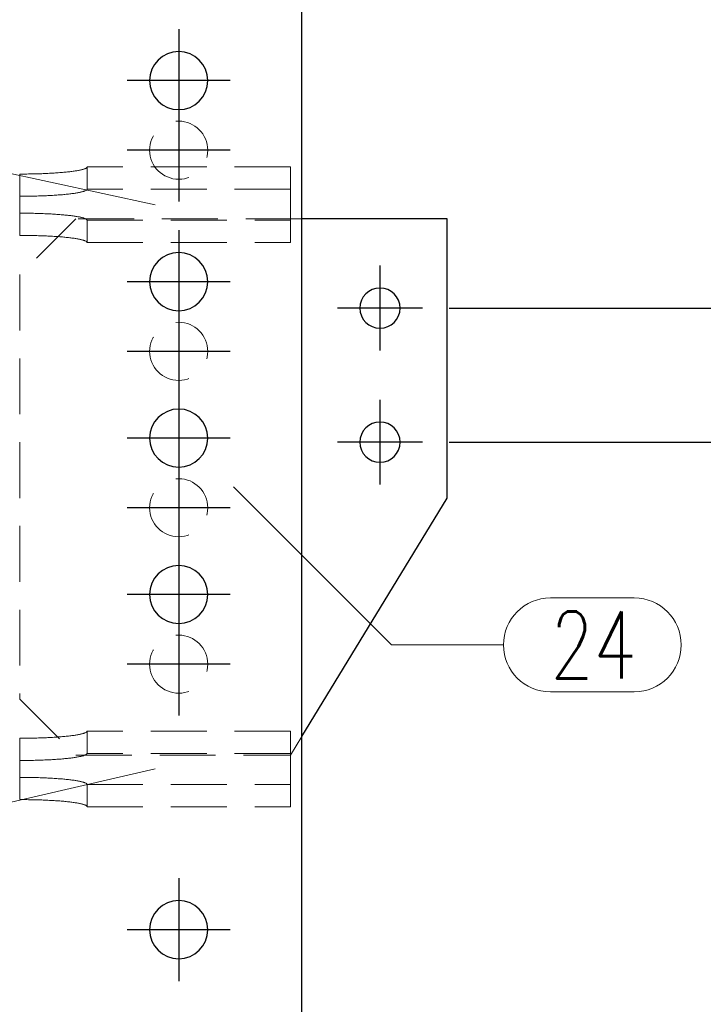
# Model space of a CAD drawing. Header units: millimetres. Extents: x 2097 to 3301, y 14853 to 15503.
# Tile 89 of 97: x 2876 to 2907, y 15408 to 15452. Entities that reach past the tile are written whole.
import ezdxf

# ---------------------------------------------------------------- set-up
doc = ezdxf.new("R2010")
doc.units = ezdxf.units.MM
doc.header["$LTSCALE"] = 10
doc.linetypes.add('HIDDEN', pattern=[0.375, 0.25, -0.125])
doc.linetypes.add('MITTE', pattern=[2, 1.25, -0.25, 0.25, -0.25])
doc.layers.get('Defpoints').update_dxf_attribs({"color": 1})
for name, color, linetype, lineweight in [('PS_DIM', 4, 'Continuous', 13), ('PS_Hidden', 2, 'HIDDEN', 9), ('PS_Pos', 1, 'Continuous', 15), ('PS_SOLID', 7, 'Continuous', 30)]:
    doc.layers.add(name, color=color, linetype=linetype, lineweight=lineweight)
doc.layers.add('PS_MID', color=5, linetype='MITTE')
doc.layers.add('PS_SHAPE', color=3, linetype='Continuous')
doc.styles.add('simplex', font='simplex.shx', dxfattribs={"width": 0.75})
doc.dimstyles.new('1_10_GŁ_DS1-LS10', dxfattribs={"dimtxt": 2, "dimasz": 2, "dimexe": 2, "dimexo": 5, "dimgap": 1, "dimtad": 1, "dimjust": 4, "dimdec": 0, "dimlfac": 10, "dimtxsty": 'simplex', "dimblk1": 'NONE', "dimsah": 1, "dimcen": 2, "dimclrd": 256, "dimclre": 256, "dimclrt": 3, "dimadec": 1, "dimazin": 0, "dimtfac": 1, "dimtdec": 0, "dimtmove": 2, "dimatfit": 3, "dimfxl": 1, "dimarcsym": 0})

# ---------------------------------------------------------------- blocks, each defined once
blk = doc.blocks.new('*D1438')
at = {"layer": 'Defpoints', "color": 0, "transparency": 16777216}
for p in [(2890.231, 15433.044), (2913.027, 15433.044), (2888.631, 15223.911)]:
    blk.add_point(p, dxfattribs=at)
at = {"layer": 'PS_DIM', "lineweight": -2, "transparency": 16777216}
for p, q in [((2895.231, 15433.044), (2915.027, 15433.044)), ((2913.027, 15223.911), (2913.027, 15431.044)), ((2893.631, 15223.911), (2915.027, 15223.911))]:
    blk.add_line(p, q, dxfattribs=at)
at = {"layer": 'PS_DIM', "transparency": 16777216}
blk.add_solid([(2912.694, 15431.044), (2913.361, 15431.044), (2913.027, 15433.044)], dxfattribs=at)
at = {"layer": 'PS_DIM', "color": 3, "transparency": 16777216, "insert": (2909.365, 15435.064), "char_height": 2, "attachment_point": 5, "rotation": 0.0573, "style": 'simplex'}
blk.add_mtext('6470', dxfattribs=at)
blk = doc.blocks.new('_None')
blk = doc.blocks.new('*D1439')
at = {"layer": 'Defpoints', "color": 0, "transparency": 16777216}
for p in [(2890.231, 15439.044), (2913.027, 15439.044), (2888.631, 15223.911)]:
    blk.add_point(p, dxfattribs=at)
at = {"layer": 'PS_DIM', "lineweight": -2, "transparency": 16777216}
for p, q in [((2895.231, 15439.044), (2915.027, 15439.044)), ((2913.027, 15223.911), (2913.027, 15437.044)), ((2893.631, 15223.911), (2915.027, 15223.911))]:
    blk.add_line(p, q, dxfattribs=at)
at = {"layer": 'PS_DIM', "transparency": 16777216}
blk.add_solid([(2912.694, 15437.044), (2913.361, 15437.044), (2913.027, 15439.044)], dxfattribs=at)
at = {"layer": 'PS_DIM', "color": 3, "transparency": 16777216, "insert": (2909.365, 15441.064), "char_height": 2, "attachment_point": 5, "rotation": 0.0573, "style": 'simplex'}
blk.add_mtext('6530', dxfattribs=at)
blk = doc.blocks.new('*D1440')
at = {"layer": 'Defpoints', "color": 0, "transparency": 16777216}
for p in [(2879.09, 15456.044), (2913.027, 15456.044), (2888.631, 15223.911)]:
    blk.add_point(p, dxfattribs=at)
at = {"layer": 'PS_DIM', "lineweight": -2, "transparency": 16777216}
for p, q in [((2884.09, 15456.044), (2915.027, 15456.044)), ((2913.027, 15223.911), (2913.027, 15454.044)), ((2893.631, 15223.911), (2915.027, 15223.911))]:
    blk.add_line(p, q, dxfattribs=at)
at = {"layer": 'PS_DIM', "transparency": 16777216}
blk.add_solid([(2912.694, 15454.044), (2913.361, 15454.044), (2913.027, 15456.044)], dxfattribs=at)
at = {"layer": 'PS_DIM', "color": 3, "transparency": 16777216, "insert": (2909.365, 15458.064), "char_height": 2, "attachment_point": 5, "rotation": 0.0573, "style": 'simplex'}
blk.add_mtext('6700', dxfattribs=at)
blk = doc.blocks.new('*X566')
at = {"layer": 'PS_Hidden', "color": 2, "linetype": 'HIDDEN'}
for p, q in [((3077.927, 15445.116), (3077.986, 15445.121)), ((3077.986, 15445.121), (3078.043, 15445.126)), ((3078.043, 15445.126), (3078.098, 15445.132)), ((3078.098, 15445.132), (3078.153, 15445.137)), ((3078.153, 15445.137), (3078.206, 15445.143)), ((3078.206, 15445.143), (3078.257, 15445.149)), ((3078.257, 15445.149), (3078.308, 15445.155)), ((3078.308, 15445.155), (3078.357, 15445.161)), ((3078.357, 15445.161), (3078.404, 15445.168)), ((3078.404, 15445.168), (3078.45, 15445.174)), ((3078.45, 15445.174), (3078.494, 15445.181)), ((3078.494, 15445.181), (3078.536, 15445.187)), ((3078.536, 15445.187), (3078.577, 15445.194)), ((3078.577, 15445.194), (3078.617, 15445.201)), ((3078.617, 15445.201), (3078.654, 15445.208)), ((3078.654, 15445.208), (3078.691, 15445.215)), ((3078.691, 15445.215), (3078.725, 15445.222)), ((3078.725, 15445.222), (3078.757, 15445.23)), ((3078.757, 15445.23), (3078.788, 15445.237)), ((3078.788, 15445.237), (3078.817, 15445.244)), ((3078.817, 15445.244), (3078.845, 15445.252)), ((3078.845, 15445.252), (3078.87, 15445.26)), ((3078.87, 15445.26), (3078.894, 15445.267)), ((3078.894, 15445.267), (3078.916, 15445.275)), ((3078.916, 15445.275), (3078.936, 15445.283)), ((3078.936, 15445.283), (3078.954, 15445.291)), ((3078.954, 15445.291), (3078.97, 15445.298)), ((3078.97, 15445.298), (3078.984, 15445.306)), ((3078.984, 15445.306), (3078.997, 15445.314)), ((3078.997, 15445.314), (3079.007, 15445.322)), ((3079.007, 15445.322), (3079.016, 15445.33)), ((3079.016, 15445.33), (3079.023, 15445.338)), ((3079.023, 15445.338), (3079.028, 15445.346)), ((3079.028, 15445.346), (3079.03, 15445.354)), ((3079.03, 15445.354), (3079.031, 15445.363)), ((3088.131, 15445.363), (3079.031, 15445.363)), ((3079.031, 15445.363), (3079.031, 15445.363)), ((3079.031, 15445.363), (3079.031, 15444.368)), ((3088.131, 15444.368), (3088.131, 15445.363)), ((3076.031, 15444.05), (3076.031, 15445.044)), ((3076.031, 15445.044), (3076.107, 15445.044)), ((3076.107, 15445.044), (3076.183, 15445.045)), ((3076.183, 15445.045), (3076.259, 15445.045)), ((3076.259, 15445.045), (3076.335, 15445.046)), ((3076.335, 15445.046), (3076.41, 15445.047)), ((3076.41, 15445.047), (3076.486, 15445.048)), ((3076.486, 15445.048), (3076.561, 15445.049)), ((3076.561, 15445.049), (3076.635, 15445.051)), ((3076.635, 15445.051), (3076.71, 15445.052)), ((3076.71, 15445.052), (3076.783, 15445.054)), ((3076.783, 15445.054), (3076.857, 15445.056)), ((3076.857, 15445.056), (3076.93, 15445.059)), ((3076.93, 15445.059), (3077.002, 15445.061)), ((3077.002, 15445.061), (3077.073, 15445.064)), ((3077.073, 15445.064), (3077.144, 15445.067)), ((3077.144, 15445.067), (3077.215, 15445.07)), ((3077.215, 15445.07), (3077.284, 15445.073)), ((3077.284, 15445.073), (3077.353, 15445.077)), ((3077.353, 15445.077), (3077.42, 15445.08)), ((3077.42, 15445.08), (3077.487, 15445.084)), ((3077.487, 15445.084), (3077.553, 15445.088)), ((3077.553, 15445.088), (3077.618, 15445.092)), ((3077.618, 15445.092), (3077.682, 15445.097)), ((3077.682, 15445.097), (3077.745, 15445.101)), ((3077.745, 15445.101), (3077.807, 15445.106)), ((3077.807, 15445.106), (3077.868, 15445.111)), ((3077.868, 15445.111), (3077.927, 15445.116)), ((3078.788, 15444.243), (3078.757, 15444.235)), ((3078.817, 15444.25), (3078.788, 15444.243)), ((3078.845, 15444.258), (3078.817, 15444.25)), ((3078.87, 15444.265), (3078.845, 15444.258)), ((3078.894, 15444.273), (3078.87, 15444.265)), ((3078.916, 15444.281), (3078.894, 15444.273)), ((3078.936, 15444.288), (3078.916, 15444.281)), ((3078.954, 15444.296), (3078.936, 15444.288)), ((3078.97, 15444.304), (3078.954, 15444.296)), ((3078.984, 15444.312), (3078.97, 15444.304)), ((3078.997, 15444.32), (3078.984, 15444.312)), ((3079.007, 15444.328), (3078.997, 15444.32)), ((3079.016, 15444.336), (3079.007, 15444.328)), ((3079.023, 15444.344), (3079.016, 15444.336)), ((3079.028, 15444.352), (3079.023, 15444.344)), ((3079.03, 15444.36), (3079.028, 15444.352)), ((3079.031, 15444.368), (3079.03, 15444.36)), ((3088.131, 15444.368), (3079.031, 15444.368)), ((3088.131, 15441.98), (3088.131, 15444.368)), ((3076.031, 15444.05), (3076.031, 15442.299)), ((3076.107, 15444.05), (3076.031, 15444.05)), ((3076.031, 15444.05), (3076.031, 15444.05)), ((3076.183, 15444.05), (3076.107, 15444.05)), ((3076.259, 15444.051), (3076.183, 15444.05)), ((3076.335, 15444.051), (3076.259, 15444.051)), ((3076.41, 15444.052), (3076.335, 15444.051)), ((3076.486, 15444.053), (3076.41, 15444.052)), ((3076.561, 15444.055), (3076.486, 15444.053)), ((3076.635, 15444.056), (3076.561, 15444.055)), ((3076.71, 15444.058), (3076.635, 15444.056)), ((3076.783, 15444.06), (3076.71, 15444.058)), ((3076.857, 15444.062), (3076.783, 15444.06)), ((3076.93, 15444.064), (3076.857, 15444.062)), ((3077.002, 15444.067), (3076.93, 15444.064)), ((3077.073, 15444.07), (3077.002, 15444.067)), ((3077.144, 15444.072), (3077.073, 15444.07)), ((3077.215, 15444.076), (3077.144, 15444.072)), ((3077.284, 15444.079), (3077.215, 15444.076)), ((3077.353, 15444.082), (3077.284, 15444.079)), ((3077.42, 15444.086), (3077.353, 15444.082)), ((3077.487, 15444.09), (3077.42, 15444.086)), ((3077.553, 15444.094), (3077.487, 15444.09)), ((3077.618, 15444.098), (3077.553, 15444.094)), ((3077.682, 15444.102), (3077.618, 15444.098)), ((3077.745, 15444.107), (3077.682, 15444.102)), ((3077.807, 15444.112), (3077.745, 15444.107)), ((3077.868, 15444.116), (3077.807, 15444.112)), ((3077.927, 15444.121), (3077.868, 15444.116)), ((3077.986, 15444.127), (3077.927, 15444.121)), ((3078.043, 15444.132), (3077.986, 15444.127)), ((3078.098, 15444.137), (3078.043, 15444.132)), ((3078.153, 15444.143), (3078.098, 15444.137)), ((3078.206, 15444.149), (3078.153, 15444.143)), ((3078.257, 15444.155), (3078.206, 15444.149)), ((3078.308, 15444.161), (3078.257, 15444.155)), ((3078.357, 15444.167), (3078.308, 15444.161)), ((3078.404, 15444.173), (3078.357, 15444.167)), ((3078.45, 15444.18), (3078.404, 15444.173)), ((3078.494, 15444.186), (3078.45, 15444.18)), ((3078.536, 15444.193), (3078.494, 15444.186)), ((3078.577, 15444.2), (3078.536, 15444.193)), ((3078.617, 15444.207), (3078.577, 15444.2)), ((3078.654, 15444.214), (3078.617, 15444.207)), ((3078.691, 15444.221), (3078.654, 15444.214)), ((3078.725, 15444.228), (3078.691, 15444.221)), ((3078.757, 15444.235), (3078.725, 15444.228)), ((3076.107, 15443.293), (3076.031, 15443.293)), ((3076.031, 15443.293), (3076.031, 15443.293)), ((3078.531, 15443.044), (3076.031, 15440.544)), ((3076.183, 15443.293), (3076.107, 15443.293)), ((3076.259, 15443.292), (3076.183, 15443.293)), ((3076.335, 15443.291), (3076.259, 15443.292)), ((3076.41, 15443.291), (3076.335, 15443.291)), ((3076.486, 15443.289), (3076.41, 15443.291)), ((3076.561, 15443.288), (3076.486, 15443.289)), ((3076.635, 15443.287), (3076.561, 15443.288)), ((3076.71, 15443.285), (3076.635, 15443.287)), ((3076.783, 15443.283), (3076.71, 15443.285)), ((3076.857, 15443.281), (3076.783, 15443.283)), ((3076.93, 15443.278), (3076.857, 15443.281)), ((3077.002, 15443.276), (3076.93, 15443.278)), ((3077.073, 15443.273), (3077.002, 15443.276)), ((3077.144, 15443.27), (3077.073, 15443.273)), ((3077.215, 15443.267), (3077.144, 15443.27)), ((3077.284, 15443.264), (3077.215, 15443.267)), ((3077.353, 15443.261), (3077.284, 15443.264)), ((3077.42, 15443.257), (3077.353, 15443.261)), ((3077.487, 15443.253), (3077.42, 15443.257)), ((3077.553, 15443.249), (3077.487, 15443.253)), ((3077.618, 15443.245), (3077.553, 15443.249)), ((3077.682, 15443.241), (3077.618, 15443.245)), ((3077.745, 15443.236), (3077.682, 15443.241)), ((3077.807, 15443.231), (3077.745, 15443.236)), ((3077.868, 15443.226), (3077.807, 15443.231)), ((3077.927, 15443.221), (3077.868, 15443.226)), ((3077.986, 15443.216), (3077.927, 15443.221)), ((3078.043, 15443.211), (3077.986, 15443.216)), ((3078.098, 15443.205), (3078.043, 15443.211)), ((3078.153, 15443.2), (3078.098, 15443.205)), ((3078.206, 15443.194), (3078.153, 15443.2)), ((3078.257, 15443.188), (3078.206, 15443.194)), ((3078.308, 15443.182), (3078.257, 15443.188)), ((3078.357, 15443.176), (3078.308, 15443.182)), ((3078.404, 15443.17), (3078.357, 15443.176)), ((3078.45, 15443.163), (3078.404, 15443.17)), ((3078.494, 15443.157), (3078.45, 15443.163)), ((3078.536, 15443.15), (3078.494, 15443.157)), ((3088.631, 15443.044), (3078.531, 15443.044)), ((3078.577, 15443.143), (3078.536, 15443.15)), ((3078.617, 15443.136), (3078.577, 15443.143)), ((3078.654, 15443.129), (3078.617, 15443.136)), ((3078.691, 15443.122), (3078.654, 15443.129)), ((3078.725, 15443.115), (3078.691, 15443.122)), ((3078.757, 15443.108), (3078.725, 15443.115)), ((3078.788, 15443.1), (3078.757, 15443.108)), ((3078.817, 15443.093), (3078.788, 15443.1)), ((3078.845, 15443.085), (3078.817, 15443.093)), ((3078.87, 15443.078), (3078.845, 15443.085)), ((3078.894, 15443.07), (3078.87, 15443.078)), ((3078.916, 15443.062), (3078.894, 15443.07)), ((3078.936, 15443.054), (3078.916, 15443.062)), ((3078.954, 15443.047), (3078.936, 15443.054)), ((3078.97, 15443.039), (3078.954, 15443.047)), ((3078.984, 15443.031), (3078.97, 15443.039)), ((3078.997, 15443.023), (3078.984, 15443.031)), ((3079.007, 15443.015), (3078.997, 15443.023)), ((3079.016, 15443.007), (3079.007, 15443.015)), ((3079.023, 15442.999), (3079.016, 15443.007)), ((3079.028, 15442.991), (3079.023, 15442.999)), ((3079.03, 15442.983), (3079.028, 15442.991)), ((3079.031, 15442.975), (3079.03, 15442.983)), ((3079.031, 15442.975), (3088.131, 15442.975)), ((3079.031, 15441.98), (3079.031, 15442.975)), ((3076.031, 15442.299), (3076.107, 15442.299)), ((3076.107, 15442.299), (3076.183, 15442.298)), ((3076.183, 15442.298), (3076.259, 15442.298)), ((3076.259, 15442.298), (3076.335, 15442.297)), ((3076.335, 15442.297), (3076.41, 15442.296)), ((3076.41, 15442.296), (3076.486, 15442.295)), ((3076.486, 15442.295), (3076.561, 15442.294)), ((3076.561, 15442.294), (3076.635, 15442.292)), ((3076.635, 15442.292), (3076.71, 15442.29)), ((3076.71, 15442.29), (3076.783, 15442.289)), ((3076.783, 15442.289), (3076.857, 15442.286)), ((3076.857, 15442.286), (3076.93, 15442.284)), ((3076.93, 15442.284), (3077.002, 15442.282)), ((3077.002, 15442.282), (3077.073, 15442.279)), ((3077.073, 15442.279), (3077.144, 15442.276)), ((3077.144, 15442.276), (3077.215, 15442.273)), ((3077.215, 15442.273), (3077.284, 15442.27)), ((3077.284, 15442.27), (3077.353, 15442.266)), ((3077.353, 15442.266), (3077.42, 15442.263)), ((3077.42, 15442.263), (3077.487, 15442.259)), ((3077.487, 15442.259), (3077.553, 15442.255)), ((3077.553, 15442.255), (3077.618, 15442.251)), ((3077.618, 15442.251), (3077.682, 15442.246)), ((3077.682, 15442.246), (3077.745, 15442.242)), ((3077.745, 15442.242), (3077.807, 15442.237)), ((3077.807, 15442.237), (3077.868, 15442.232)), ((3077.868, 15442.232), (3077.927, 15442.227)), ((3077.927, 15442.227), (3077.986, 15442.222)), ((3077.986, 15442.222), (3078.043, 15442.217)), ((3078.043, 15442.217), (3078.098, 15442.211)), ((3078.098, 15442.211), (3078.153, 15442.205)), ((3078.153, 15442.205), (3078.206, 15442.2)), ((3078.206, 15442.2), (3078.257, 15442.194)), ((3078.257, 15442.194), (3078.308, 15442.188)), ((3078.308, 15442.188), (3078.357, 15442.182)), ((3078.357, 15442.182), (3078.404, 15442.175)), ((3078.404, 15442.175), (3078.45, 15442.169)), ((3078.45, 15442.169), (3078.494, 15442.162)), ((3078.494, 15442.162), (3078.536, 15442.156)), ((3078.536, 15442.156), (3078.577, 15442.149)), ((3078.577, 15442.149), (3078.617, 15442.142)), ((3078.617, 15442.142), (3078.654, 15442.135)), ((3078.654, 15442.135), (3078.691, 15442.128)), ((3078.691, 15442.128), (3078.725, 15442.121)), ((3078.725, 15442.121), (3078.757, 15442.113)), ((3078.757, 15442.113), (3078.788, 15442.106)), ((3078.788, 15442.106), (3078.817, 15442.098)), ((3078.817, 15442.098), (3078.845, 15442.091)), ((3078.845, 15442.091), (3078.87, 15442.083)), ((3078.87, 15442.083), (3078.894, 15442.076)), ((3078.894, 15442.076), (3078.916, 15442.068)), ((3078.916, 15442.068), (3078.936, 15442.06)), ((3078.936, 15442.06), (3078.954, 15442.052)), ((3078.954, 15442.052), (3078.97, 15442.044)), ((3078.97, 15442.044), (3078.984, 15442.037)), ((3078.984, 15442.037), (3078.997, 15442.029)), ((3078.997, 15442.029), (3079.007, 15442.021)), ((3079.007, 15442.021), (3079.016, 15442.013)), ((3079.016, 15442.013), (3079.023, 15442.005)), ((3079.023, 15442.005), (3079.028, 15441.996)), ((3079.028, 15441.996), (3079.03, 15441.988)), ((3079.03, 15441.988), (3079.031, 15441.98)), ((3079.031, 15441.98), (3088.131, 15441.98)), ((3076.031, 15440.544), (3076.031, 15421.544)), ((3076.031, 15421.544), (3078.531, 15419.044)), ((3078.845, 15420.002), (3078.87, 15420.01)), ((3078.87, 15420.01), (3078.894, 15420.017)), ((3078.894, 15420.017), (3078.916, 15420.025)), ((3078.916, 15420.025), (3078.936, 15420.033)), ((3078.936, 15420.033), (3078.954, 15420.041)), ((3078.954, 15420.041), (3078.97, 15420.049)), ((3078.97, 15420.049), (3078.984, 15420.056)), ((3078.984, 15420.056), (3078.997, 15420.064)), ((3078.997, 15420.064), (3079.007, 15420.072)), ((3079.007, 15420.072), (3079.016, 15420.08)), ((3079.016, 15420.08), (3079.023, 15420.088)), ((3079.023, 15420.088), (3079.028, 15420.096)), ((3079.028, 15420.096), (3079.03, 15420.105)), ((3079.03, 15420.105), (3079.031, 15420.113)), ((3088.131, 15420.113), (3079.031, 15420.113)), ((3079.031, 15420.113), (3079.031, 15420.113)), ((3079.031, 15420.113), (3079.031, 15419.118)), ((3088.131, 15419.118), (3088.131, 15420.113)), ((3076.031, 15418.8), (3076.031, 15419.794)), ((3076.031, 15419.794), (3076.107, 15419.794)), ((3076.107, 15419.794), (3076.183, 15419.795)), ((3076.183, 15419.795), (3076.259, 15419.795)), ((3076.259, 15419.795), (3076.335, 15419.796)), ((3076.335, 15419.796), (3076.41, 15419.797)), ((3076.41, 15419.797), (3076.486, 15419.798)), ((3076.486, 15419.798), (3076.561, 15419.799)), ((3076.561, 15419.799), (3076.635, 15419.801)), ((3076.635, 15419.801), (3076.71, 15419.802)), ((3076.71, 15419.802), (3076.783, 15419.804)), ((3076.783, 15419.804), (3076.857, 15419.807)), ((3076.857, 15419.807), (3076.93, 15419.809)), ((3076.93, 15419.809), (3077.002, 15419.811)), ((3077.002, 15419.811), (3077.073, 15419.814)), ((3077.073, 15419.814), (3077.144, 15419.817)), ((3077.144, 15419.817), (3077.215, 15419.82)), ((3077.215, 15419.82), (3077.284, 15419.823)), ((3077.284, 15419.823), (3077.353, 15419.827)), ((3077.353, 15419.827), (3077.42, 15419.83)), ((3077.42, 15419.83), (3077.487, 15419.834)), ((3077.487, 15419.834), (3077.553, 15419.838)), ((3077.553, 15419.838), (3077.618, 15419.842)), ((3077.618, 15419.842), (3077.682, 15419.847)), ((3077.682, 15419.847), (3077.745, 15419.851)), ((3077.745, 15419.851), (3077.807, 15419.856)), ((3077.807, 15419.856), (3077.868, 15419.861)), ((3077.868, 15419.861), (3077.927, 15419.866)), ((3077.927, 15419.866), (3077.986, 15419.871)), ((3077.986, 15419.871), (3078.043, 15419.876)), ((3078.043, 15419.876), (3078.098, 15419.882)), ((3078.098, 15419.882), (3078.153, 15419.887)), ((3078.153, 15419.887), (3078.206, 15419.893)), ((3078.206, 15419.893), (3078.257, 15419.899)), ((3078.257, 15419.899), (3078.308, 15419.905)), ((3078.308, 15419.905), (3078.357, 15419.911)), ((3078.357, 15419.911), (3078.404, 15419.918)), ((3078.404, 15419.918), (3078.45, 15419.924)), ((3078.45, 15419.924), (3078.494, 15419.931)), ((3078.494, 15419.931), (3078.536, 15419.937)), ((3078.536, 15419.937), (3078.577, 15419.944)), ((3078.577, 15419.944), (3078.617, 15419.951)), ((3078.617, 15419.951), (3078.654, 15419.958)), ((3078.654, 15419.958), (3078.691, 15419.965)), ((3078.691, 15419.965), (3078.725, 15419.972)), ((3078.725, 15419.972), (3078.757, 15419.98)), ((3078.757, 15419.98), (3078.788, 15419.987)), ((3078.788, 15419.987), (3078.817, 15419.995)), ((3078.817, 15419.995), (3078.845, 15420.002)), ((3088.131, 15419.044), (3088.631, 15419.866)), ((3076.031, 15418.8), (3076.031, 15417.049)), ((3076.107, 15418.8), (3076.031, 15418.8)), ((3076.031, 15418.8), (3076.031, 15418.8)), ((3076.183, 15418.8), (3076.107, 15418.8)), ((3076.259, 15418.801), (3076.183, 15418.8)), ((3076.335, 15418.802), (3076.259, 15418.801)), ((3076.41, 15418.802), (3076.335, 15418.802)), ((3076.486, 15418.804), (3076.41, 15418.802)), ((3076.561, 15418.805), (3076.486, 15418.804)), ((3076.635, 15418.806), (3076.561, 15418.805)), ((3076.71, 15418.808), (3076.635, 15418.806)), ((3076.783, 15418.81), (3076.71, 15418.808)), ((3076.857, 15418.812), (3076.783, 15418.81)), ((3076.93, 15418.814), (3076.857, 15418.812)), ((3077.002, 15418.817), (3076.93, 15418.814)), ((3077.073, 15418.82), (3077.002, 15418.817)), ((3077.144, 15418.823), (3077.073, 15418.82)), ((3077.215, 15418.826), (3077.144, 15418.823)), ((3077.284, 15418.829), (3077.215, 15418.826)), ((3077.353, 15418.832), (3077.284, 15418.829)), ((3077.42, 15418.836), (3077.353, 15418.832)), ((3077.487, 15418.84), (3077.42, 15418.836)), ((3077.553, 15418.844), (3077.487, 15418.84)), ((3077.618, 15418.848), (3077.553, 15418.844)), ((3077.682, 15418.852), (3077.618, 15418.848)), ((3077.745, 15418.857), (3077.682, 15418.852)), ((3077.807, 15418.862), (3077.745, 15418.857)), ((3077.868, 15418.866), (3077.807, 15418.862)), ((3077.927, 15418.872), (3077.868, 15418.866)), ((3077.986, 15418.877), (3077.927, 15418.872)), ((3078.043, 15418.882), (3077.986, 15418.877)), ((3078.098, 15418.888), (3078.043, 15418.882)), ((3078.153, 15418.893), (3078.098, 15418.888)), ((3078.206, 15418.899), (3078.153, 15418.893)), ((3078.257, 15418.905), (3078.206, 15418.899)), ((3078.308, 15418.911), (3078.257, 15418.905)), ((3078.357, 15418.917), (3078.308, 15418.911)), ((3078.404, 15418.923), (3078.357, 15418.917)), ((3078.45, 15418.93), (3078.404, 15418.923)), ((3078.494, 15418.936), (3078.45, 15418.93)), ((3078.536, 15418.943), (3078.494, 15418.936)), ((3078.531, 15419.044), (3088.131, 15419.044)), ((3078.577, 15418.95), (3078.536, 15418.943)), ((3078.617, 15418.957), (3078.577, 15418.95)), ((3078.654, 15418.964), (3078.617, 15418.957)), ((3078.691, 15418.971), (3078.654, 15418.964)), ((3078.725, 15418.978), (3078.691, 15418.971)), ((3078.757, 15418.985), (3078.725, 15418.978)), ((3078.788, 15418.993), (3078.757, 15418.985)), ((3078.817, 15419), (3078.788, 15418.993)), ((3078.845, 15419.008), (3078.817, 15419)), ((3078.87, 15419.015), (3078.845, 15419.008)), ((3078.894, 15419.023), (3078.87, 15419.015)), ((3078.916, 15419.031), (3078.894, 15419.023)), ((3078.936, 15419.038), (3078.916, 15419.031)), ((3078.954, 15419.046), (3078.936, 15419.038)), ((3078.97, 15419.054), (3078.954, 15419.046)), ((3078.984, 15419.062), (3078.97, 15419.054)), ((3078.997, 15419.07), (3078.984, 15419.062)), ((3079.007, 15419.078), (3078.997, 15419.07)), ((3079.016, 15419.086), (3079.007, 15419.078)), ((3079.023, 15419.094), (3079.016, 15419.086)), ((3079.028, 15419.102), (3079.023, 15419.094)), ((3079.03, 15419.11), (3079.028, 15419.102)), ((3079.031, 15419.118), (3079.03, 15419.11)), ((3088.131, 15419.118), (3079.031, 15419.118)), ((3088.131, 15416.73), (3088.131, 15419.118)), ((3076.107, 15418.043), (3076.031, 15418.043)), ((3076.031, 15418.043), (3076.031, 15418.043)), ((3076.183, 15418.043), (3076.107, 15418.043)), ((3076.259, 15418.042), (3076.183, 15418.043)), ((3076.335, 15418.042), (3076.259, 15418.042)), ((3076.41, 15418.041), (3076.335, 15418.042)), ((3076.486, 15418.04), (3076.41, 15418.041)), ((3076.561, 15418.038), (3076.486, 15418.04)), ((3076.635, 15418.037), (3076.561, 15418.038)), ((3076.71, 15418.035), (3076.635, 15418.037)), ((3076.783, 15418.033), (3076.71, 15418.035)), ((3076.857, 15418.031), (3076.783, 15418.033)), ((3076.93, 15418.029), (3076.857, 15418.031)), ((3077.002, 15418.026), (3076.93, 15418.029)), ((3077.073, 15418.023), (3077.002, 15418.026)), ((3077.144, 15418.02), (3077.073, 15418.023)), ((3077.215, 15418.017), (3077.144, 15418.02)), ((3077.284, 15418.014), (3077.215, 15418.017)), ((3077.353, 15418.011), (3077.284, 15418.014)), ((3077.42, 15418.007), (3077.353, 15418.011)), ((3077.487, 15418.003), (3077.42, 15418.007)), ((3077.553, 15417.999), (3077.487, 15418.003)), ((3077.618, 15417.995), (3077.553, 15417.999)), ((3077.682, 15417.991), (3077.618, 15417.995)), ((3077.745, 15417.986), (3077.682, 15417.991)), ((3077.807, 15417.981), (3077.745, 15417.986)), ((3077.868, 15417.977), (3077.807, 15417.981)), ((3077.927, 15417.972), (3077.868, 15417.977)), ((3077.986, 15417.966), (3077.927, 15417.972)), ((3078.043, 15417.961), (3077.986, 15417.966)), ((3078.098, 15417.956), (3078.043, 15417.961)), ((3078.153, 15417.95), (3078.098, 15417.956)), ((3078.206, 15417.944), (3078.153, 15417.95)), ((3078.257, 15417.938), (3078.206, 15417.944)), ((3078.308, 15417.932), (3078.257, 15417.938)), ((3078.357, 15417.926), (3078.308, 15417.932)), ((3078.404, 15417.92), (3078.357, 15417.926)), ((3078.45, 15417.913), (3078.404, 15417.92)), ((3078.494, 15417.907), (3078.45, 15417.913)), ((3078.536, 15417.9), (3078.494, 15417.907)), ((3078.577, 15417.893), (3078.536, 15417.9)), ((3078.617, 15417.886), (3078.577, 15417.893)), ((3078.654, 15417.879), (3078.617, 15417.886)), ((3078.691, 15417.872), (3078.654, 15417.879)), ((3078.725, 15417.865), (3078.691, 15417.872)), ((3078.757, 15417.858), (3078.725, 15417.865)), ((3078.788, 15417.85), (3078.757, 15417.858)), ((3078.817, 15417.843), (3078.788, 15417.85)), ((3078.845, 15417.835), (3078.817, 15417.843)), ((3078.87, 15417.828), (3078.845, 15417.835)), ((3078.894, 15417.82), (3078.87, 15417.828)), ((3078.916, 15417.812), (3078.894, 15417.82)), ((3078.936, 15417.805), (3078.916, 15417.812)), ((3078.954, 15417.797), (3078.936, 15417.805)), ((3078.97, 15417.789), (3078.954, 15417.797)), ((3078.984, 15417.781), (3078.97, 15417.789)), ((3078.997, 15417.773), (3078.984, 15417.781)), ((3079.007, 15417.765), (3078.997, 15417.773)), ((3079.016, 15417.757), (3079.007, 15417.765)), ((3079.023, 15417.749), (3079.016, 15417.757)), ((3079.028, 15417.741), (3079.023, 15417.749)), ((3079.03, 15417.733), (3079.028, 15417.741)), ((3079.031, 15417.725), (3079.03, 15417.733)), ((3079.031, 15417.725), (3088.131, 15417.725)), ((3079.031, 15416.73), (3079.031, 15417.725)), ((3076.031, 15417.049), (3076.107, 15417.049)), ((3076.107, 15417.049), (3076.183, 15417.048)), ((3076.183, 15417.048), (3076.259, 15417.048)), ((3076.259, 15417.048), (3076.335, 15417.047)), ((3076.335, 15417.047), (3076.41, 15417.046)), ((3076.41, 15417.046), (3076.486, 15417.045)), ((3076.486, 15417.045), (3076.561, 15417.044)), ((3076.561, 15417.044), (3076.635, 15417.042)), ((3076.635, 15417.042), (3076.71, 15417.041)), ((3076.71, 15417.041), (3076.783, 15417.039)), ((3076.783, 15417.039), (3076.857, 15417.037)), ((3076.857, 15417.037), (3076.93, 15417.034)), ((3076.93, 15417.034), (3077.002, 15417.032)), ((3077.002, 15417.032), (3077.073, 15417.029)), ((3077.073, 15417.029), (3077.144, 15417.026)), ((3077.144, 15417.026), (3077.215, 15417.023)), ((3077.215, 15417.023), (3077.284, 15417.02)), ((3077.284, 15417.02), (3077.353, 15417.016)), ((3077.353, 15417.016), (3077.42, 15417.013)), ((3077.42, 15417.013), (3077.487, 15417.009)), ((3077.487, 15417.009), (3077.553, 15417.005)), ((3077.553, 15417.005), (3077.618, 15417.001)), ((3077.618, 15417.001), (3077.682, 15416.996)), ((3077.682, 15416.996), (3077.745, 15416.992)), ((3077.745, 15416.992), (3077.807, 15416.987)), ((3077.807, 15416.987), (3077.868, 15416.982)), ((3077.868, 15416.982), (3077.927, 15416.977)), ((3077.927, 15416.977), (3077.986, 15416.972)), ((3077.986, 15416.972), (3078.043, 15416.967)), ((3078.043, 15416.967), (3078.098, 15416.961)), ((3078.098, 15416.961), (3078.153, 15416.956)), ((3078.153, 15416.956), (3078.206, 15416.95)), ((3078.206, 15416.95), (3078.257, 15416.944)), ((3078.257, 15416.944), (3078.308, 15416.938)), ((3078.308, 15416.938), (3078.357, 15416.932)), ((3078.357, 15416.932), (3078.404, 15416.925)), ((3078.404, 15416.925), (3078.45, 15416.919)), ((3078.45, 15416.919), (3078.494, 15416.912)), ((3078.494, 15416.912), (3078.536, 15416.906)), ((3078.536, 15416.906), (3078.577, 15416.899)), ((3078.577, 15416.899), (3078.617, 15416.892)), ((3078.617, 15416.892), (3078.654, 15416.885)), ((3078.654, 15416.885), (3078.691, 15416.878)), ((3078.691, 15416.878), (3078.725, 15416.871)), ((3078.725, 15416.871), (3078.757, 15416.863)), ((3078.757, 15416.863), (3078.788, 15416.856)), ((3078.788, 15416.856), (3078.817, 15416.849)), ((3078.817, 15416.849), (3078.845, 15416.841)), ((3078.845, 15416.841), (3078.87, 15416.833)), ((3078.87, 15416.833), (3078.894, 15416.826)), ((3078.894, 15416.826), (3078.916, 15416.818)), ((3078.916, 15416.818), (3078.936, 15416.81)), ((3078.936, 15416.81), (3078.954, 15416.802)), ((3078.954, 15416.802), (3078.97, 15416.795)), ((3078.97, 15416.795), (3078.984, 15416.787)), ((3078.984, 15416.787), (3078.997, 15416.779)), ((3078.997, 15416.779), (3079.007, 15416.771)), ((3079.007, 15416.771), (3079.016, 15416.763)), ((3079.016, 15416.763), (3079.023, 15416.755)), ((3079.023, 15416.755), (3079.028, 15416.747)), ((3079.028, 15416.747), (3079.03, 15416.739)), ((3079.03, 15416.739), (3079.031, 15416.73)), ((3079.031, 15416.73), (3088.131, 15416.73))]:
    blk.add_line(p, q, dxfattribs=at)
at = {"layer": 'PS_Hidden', "color": 2, "extrusion": (0, 0, -1)}
for centre in [(-3083.131, 15446.11), (-3083.131, 15437.11), (-3083.131, 15430.11), (-3083.131, 15423.11)]:
    blk.add_circle(centre, 1.3, dxfattribs=at)
at = {"layer": 'PS_MID', "color": 5, "linetype": 'MITTE'}
for p, q in [((3083.131, 15451.527), (3083.131, 15446.927)), ((3085.431, 15449.227), (3080.831, 15449.227)), ((3083.131, 15448.41), (3083.131, 15443.81)), ((3085.431, 15446.11), (3080.831, 15446.11)), ((3083.131, 15442.527), (3083.131, 15437.927)), ((3092.131, 15440.944), (3092.131, 15437.144)), ((3085.431, 15440.227), (3080.831, 15440.227)), ((3083.131, 15439.41), (3083.131, 15434.81)), ((3094.031, 15439.044), (3090.231, 15439.044)), ((3085.431, 15437.11), (3080.831, 15437.11)), ((3083.131, 15435.527), (3083.131, 15430.927)), ((3092.131, 15434.944), (3092.131, 15431.144)), ((3085.431, 15433.227), (3080.831, 15433.227)), ((3094.031, 15433.044), (3090.231, 15433.044)), ((3083.131, 15432.41), (3083.131, 15427.81)), ((3085.431, 15430.11), (3080.831, 15430.11)), ((3083.131, 15428.527), (3083.131, 15423.927)), ((3085.431, 15426.227), (3080.831, 15426.227)), ((3083.131, 15425.41), (3083.131, 15420.81)), ((3085.431, 15423.11), (3080.831, 15423.11)), ((3083.131, 15413.527), (3083.131, 15408.927)), ((3085.431, 15411.227), (3080.831, 15411.227))]:
    blk.add_line(p, q, dxfattribs=at)
at = {"layer": 'PS_SOLID', "color": 7, "linetype": 'Continuous'}
for p, q in [((3088.631, 15330.044), (3088.631, 15456.044)), ((3095.131, 15443.044), (3088.631, 15443.044)), ((3095.131, 15430.544), (3095.131, 15443.044)), ((3088.631, 15419.866), (3095.131, 15430.544))]:
    blk.add_line(p, q, dxfattribs=at)
at = {"layer": 'PS_SOLID', "color": 7, "extrusion": (0, 0, -1)}
for centre, radius in [((-3083.131, 15449.227), 1.3), ((-3083.131, 15440.227), 1.3), ((-3092.131, 15439.044), 0.9), ((-3083.131, 15433.227), 1.3), ((-3092.131, 15433.044), 0.9), ((-3083.131, 15426.227), 1.3), ((-3083.131, 15411.227), 1.3)]:
    blk.add_circle(centre, radius, dxfattribs=at)
blk = doc.blocks.new('*X574')
at = {"color": 1}
for p, q in [((3082.081, 15418.422), (3060.643, 15413.458)), ((3049.9, 15415.558), (3053.543, 15415.558)), ((3055.643, 15413.458), (3060.643, 15413.458)), ((3049.9, 15411.358), (3053.543, 15411.358))]:
    blk.add_line(p, q, dxfattribs=at)
for centre, start, end in [((3049.9, 15413.458), 90, 270), ((3053.543, 15413.458), 270, 90)]:
    blk.add_arc(centre, 2.1, start, end, dxfattribs=at)
at = {"color": 2, "style": 'simplex', "width": 0.75}
blk.add_text('33', height=3, dxfattribs=at).set_placement((3049.9, 15411.958))
blk = doc.blocks.new('*X578')
at = {"color": 1}
for p, q in [((3050.069, 15450.37), (3053.712, 15450.37)), ((3055.812, 15448.27), (3060.812, 15448.27)), ((3082.081, 15443.671), (3060.812, 15448.27)), ((3050.069, 15446.17), (3053.712, 15446.17))]:
    blk.add_line(p, q, dxfattribs=at)
for centre, start, end in [((3050.069, 15448.27), 90, 270), ((3053.712, 15448.27), 270, 90)]:
    blk.add_arc(centre, 2.1, start, end, dxfattribs=at)
at = {"color": 2, "style": 'simplex', "width": 0.75}
blk.add_text('33', height=3, dxfattribs=at).set_placement((3050.069, 15446.77))
blk = doc.blocks.new('*X579')
at = {"color": 1}
for p, q in [((3085.581, 15431.044), (3092.653, 15423.973)), ((3099.753, 15426.073), (3103.503, 15426.073)), ((3092.653, 15423.973), (3097.653, 15423.973)), ((3099.753, 15421.873), (3103.503, 15421.873))]:
    blk.add_line(p, q, dxfattribs=at)
for centre, start, end in [((3099.753, 15423.973), 90, 270), ((3103.503, 15423.973), 270, 90)]:
    blk.add_arc(centre, 2.1, start, end, dxfattribs=at)
at = {"color": 2, "style": 'simplex', "width": 0.75}
blk.add_text('24', height=3, dxfattribs=at).set_placement((3099.753, 15422.473))

msp = doc.modelspace()

# ---------------------------------------------------------------- block references
at = {"layer": 'PS_Pos'}
for name in ['*X578', '*X579', '*X574']:
    msp.add_blockref(name, (-200, 0), dxfattribs=at)
at = {"layer": 'PS_SHAPE', "color": 3}
msp.add_blockref('*X566', (-200, 0), dxfattribs=at)

# ---------------------------------------------------------------- dimensions: what is measured, and where the dimension line sits
at = {"layer": 'PS_DIM'}
for base, p2, text, picture, middle in [((2913.027, 15456.044), (2879.09, 15456.044), '6700', '*D1440', (2909.365, 15458.064)), ((2913.027, 15439.044), (2890.231, 15439.044), '6530', '*D1439', (2909.365, 15441.064)), ((2913.027, 15433.044), (2890.231, 15433.044), '6470', '*D1438', (2909.365, 15435.064))]:
    dim = msp.add_linear_dim(base=base, p1=(2888.631, 15223.911), p2=p2, angle=90, text=text, dimstyle='1_10_GŁ_DS1-LS10', dxfattribs=at)
    dim.commit()
    dim.dimension.update_dxf_attribs({"geometry": picture, "text_midpoint": middle, "dimtype": 160, "text_rotation": 0.0573})

doc.saveas('drawing.dxf')
